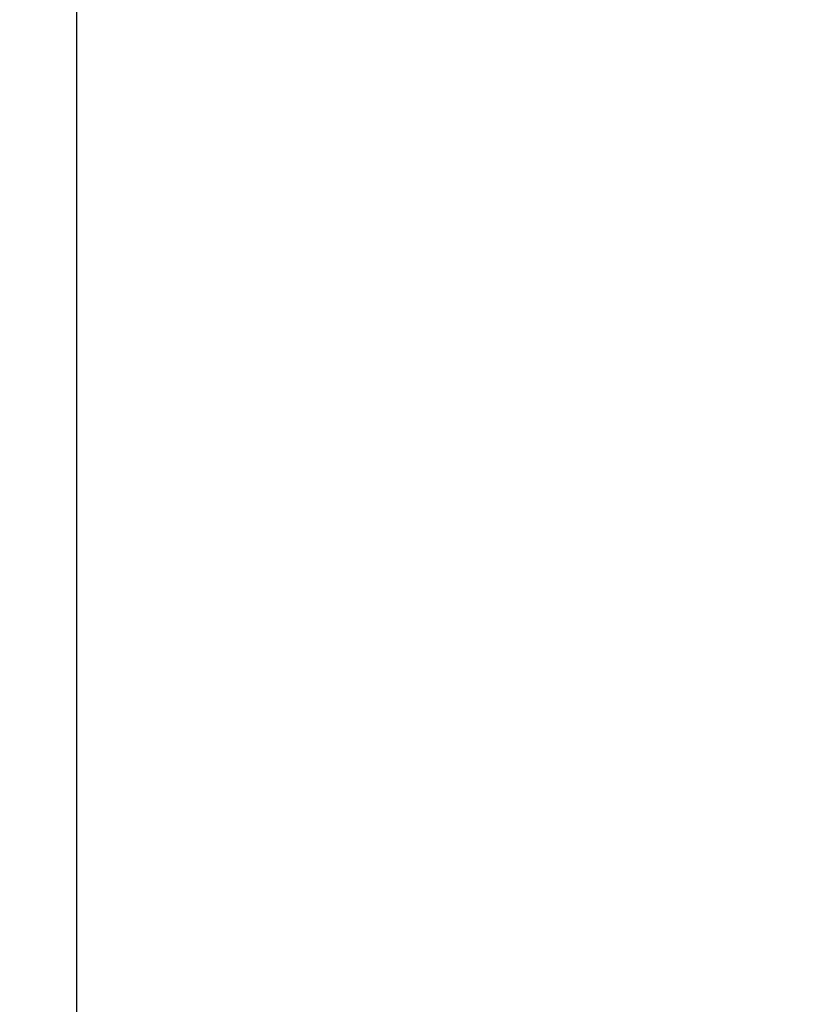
# Model space of a CAD drawing. Header units: metres. Extents: x -115250 to 1551995, y -140807 to 374743.
# Tile 5 of 205: x -50038 to -49491, y -98033 to -97341. Entities that reach past the tile are written whole.
import ezdxf

# ---------------------------------------------------------------- set-up
doc = ezdxf.new("R2010")
doc.units = ezdxf.units.M
doc.header["$LTSCALE"] = 100
doc.layers.add('030-PBR popis', color=12, linetype='Continuous', lineweight=9)
doc.styles.add('ISOCPEUR', font='isocpeur.ttf')

msp = doc.modelspace()

# ---------------------------------------------------------------- linework, layer by layer
msp.add_lwpolyline([(-49998.04, -95730.63), (-49998.04, -98700.63), (-47898.04, -98700.63), (-47898.04, -95730.63)], close=True)

# ---------------------------------------------------------------- texts
at = {"layer": '030-PBR popis', "color": 7, "linetype": 'ByBlock', "insert": (-51954.8, -33900), "char_height": 400, "attachment_point": 1, "line_spacing_factor": 1.8, "style": 'ISOCPEUR'}
msp.add_mtext_dynamic_manual_height_columns('{\\H2x;LEGENDA PO - PBŘ:}\\P\\pl4000;HRANICE POŽÁRNÍHO ÚSEKU\\PEPS SE SAMOČINNÝMI A TLAČÍTKOVÝMI HLÁSIČI VIZ. PROJEKT EPS\\PNOUZOVÉ OSVĚTLENÍ\\PPŘENOSNÉ HASICÍ PŘÍSTROJE (SPECIFIKACE DLE POŽÁRNÍ ZPRÁVY)\\PVNITŘNÍ POŽÁRNÍ HYDRANTOVÁ SKŘÍŇ (BÍLÁ; PHP, D 30 m, EPS)\\PVÝCHOD NA VOLNÉ PROSTRANSTVÍ\\PSMĚR ÚNIKU (DOPLNĚNÝ O POČET UNIKAJÍCÍCH OSOB) \\PAKUSTICKÉ POPLACHOVÉ ZAŘÍZENÍ\\POZNAČENÍ POŽÁRNÍHO ÚSEKU\\PNEJNIŽŠÍ POŽADOVANÁ POŽÁRNÍ ODOLNOST VODOROVNÉ KONSTRUKCE\\PNEJNIŽŠÍ POŽADOVANÁ POŽÁRNÍ ODOLNOST SVISLÉ KONSTRUKCE\\PNEJNIŽŠÍ POŽADOVANÁ POŽÁRNÍ ODOLNOST POŽÁRNÍHO UZÁVĚRU', width=26908.9543, gutter_width=2000, heights=[0], dxfattribs=at)

doc.saveas('drawing.dxf')
